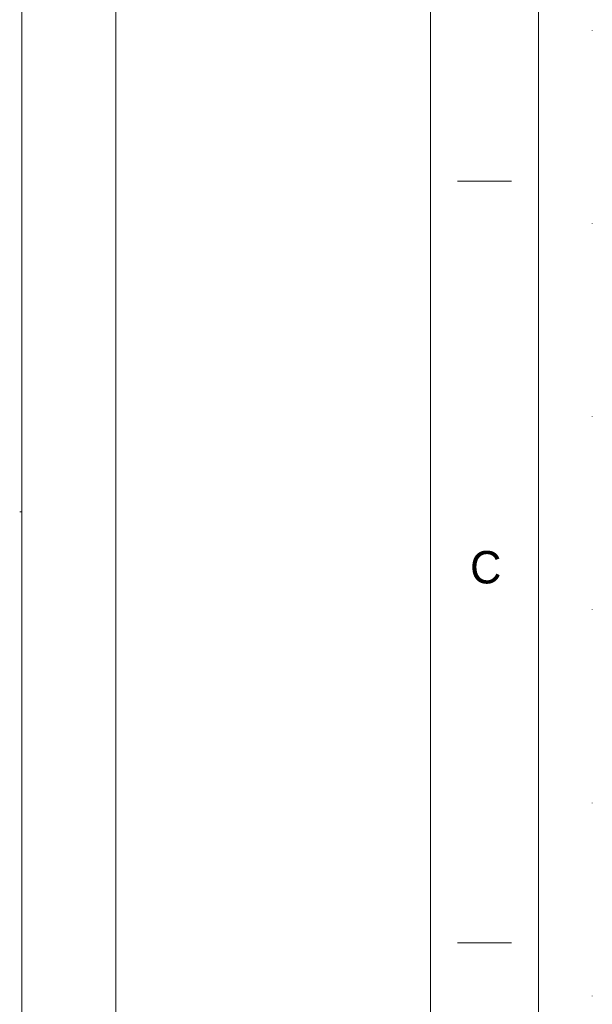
# Model space of a CAD drawing. Header units: millimetres. Extents: x -1413 to 6997, y -739331 to -733391.
# Tile 40 of 47: x 6466 to 6997, y -735713 to -734801. Entities that reach past the tile are written whole.
import ezdxf
from ezdxf.enums import TextEntityAlignment as Align

# ---------------------------------------------------------------- set-up
doc = ezdxf.new("R2010")
doc.units = ezdxf.units.MM
doc.header["$MEASUREMENT"] = 0
doc.linetypes.add('DGN Style 1', pattern=[178.733029, 0.297393, -178.435636])
doc.layers.add('Side Cradle Stbd', color=7, linetype='Continuous', lineweight=0)
doc.layers.add('Side Slip Cradle Stbd', color=7, linetype='Continuous', lineweight=0)
doc.styles.add('Style-ENGINEERING', font='ENGINEERING.shx')
doc.styles.add('Style-ENGINEERING_0', font='ENGINEERING.shx')
doc.dimstyles.new('MetricMM', dxfattribs={"dimtxt": 3, "dimasz": 3, "dimexe": 1.5, "dimexo": 1.5, "dimgap": 1.5, "dimtad": 1, "dimdec": 0, "dimzin": 7, "dimtxsty": 'Style-ENGINEERING_0', "dimcen": 0.09, "dimclrd": 1, "dimclre": 1, "dimclrt": 7, "dimadec": 0, "dimazin": 3, "dimtfac": 1, "dimtdec": 0, "dimtofl": 0, "dimtmove": 0, "dimatfit": 3, "dimfxl": 1, "dimtzin": 7, "dimlwd": -1, "dimlwe": 0, "dimarcsym": 0})

# ---------------------------------------------------------------- blocks, each defined once
blk = doc.blocks.new('*D99')
at = {"color": 1, "linetype": 'Continuous', "lineweight": 0, "transparency": 16777216}
for p, q in [((3688.85, 2617.87), (3770.93, 2617.87)), ((3688.85, -1590.27), (3770.93, -1590.27))]:
    blk.add_line(p, q, dxfattribs=at)
at = {"color": 1, "linetype": 'Continuous', "transparency": 16777216}
blk.add_line((3763.43, -1590.27), (3763.43, 2617.87), dxfattribs=at)
at = {"color": 1, "linetype": 'Continuous', "lineweight": 0, "transparency": 16777216, "extrusion": (0, 0, -1)}
blk.add_solid([(-3757.18, 2592.87), (-3763.43, 2617.87), (-3769.68, 2592.87)], dxfattribs=at)
at = {"color": 1, "linetype": 'Continuous', "lineweight": 0, "transparency": 16777216}
blk.add_solid([(3769.68, -1565.27), (3763.43, -1590.27), (3757.18, -1565.27)], dxfattribs=at)
at = {"layer": 'Defpoints', "color": 7, "linetype": 'Continuous', "lineweight": 0, "transparency": 16777216}
for p in [(3676.35, 2617.87), (3763.43, 2617.87), (3763.43, 513.8), (3676.35, -1590.27)]:
    blk.add_point(p, dxfattribs=at)
at = {"color": 7, "linetype": 'Continuous', "lineweight": 0, "transparency": 16777216, "style": 'Style-ENGINEERING'}
blk.add_text('21 041', height=25, rotation=90, dxfattribs=at).set_placement((3738.43, 456.82), align=Align.MIDDLE_LEFT)
blk = doc.blocks.new('*U59')
for p, q in [((4129.97, 1409.95), (4079.97, 1409.95)), ((4129.97, 704.95), (4079.97, 704.95))]:
    blk.add_line(p, q)
at = {"color": 7, "linetype": 'DGN Style 1', "lineweight": 0, "flags": 128}
blk.add_lwpolyline([(-4205.03, 2969.95), (4204.97, 2969.95), (4204.97, -2970.05), (-4205.03, -2970.05), (-4205.03, 2969.95)], close=True, dxfattribs=at)
at = {"color": 7, "linetype": 'Continuous', "lineweight": 0, "flags": 128}
blk.add_lwpolyline([(-4155.03, 2919.95), (4154.97, 2919.95), (4154.97, -2920.05), (-4155.03, -2920.05), (-4155.03, 2919.95)], close=True, dxfattribs=at)
at = {"color": 7, "linetype": 'Continuous', "lineweight": 13, "flags": 128}
blk.add_lwpolyline([(-4055.03, 2819.95), (4054.97, 2819.95), (4054.97, -2820.05), (-4055.03, -2820.05), (-4055.03, 2819.95)], close=True, dxfattribs=at)
at = {"layer": 'Side Cradle Stbd', "color": 7, "linetype": 'Continuous', "lineweight": 0}
for p, q in [((3676.35, 1103.78), (3676.35, 1593.73)), ((3676.35, 613.82), (3676.35, 1103.78))]:
    blk.add_line(p, q, dxfattribs=at)
at = {"layer": 'Side Cradle Stbd', "color": 7, "linetype": 'Continuous', "lineweight": 0, "flags": 128}
blk.add_lwpolyline([(3676.35, 1103.78), (3676.35, 1103.78), (3674.35, 1103.78)], dxfattribs=at)
at = {"insert": (4106.22, 1052.45), "char_height": 30, "attachment_point": 5, "line_spacing_factor": 1.2, "style": 'Style-ENGINEERING'}
blk.add_mtext('C', dxfattribs=at)
at = {"color": 1, "linetype": 'Continuous'}
dim = blk.add_linear_dim(base=(3763.43, 2617.87), p1=(3676.35, -1590.27), p2=(3676.35, 2617.87), angle=90, text='\\FSTANDARD;<>', dimstyle='MetricMM', override={"dimtxt": 25, "dimasz": 25, "dimexe": 7.5, "dimexo": 12.5, "dimgap": 12.5, "dimlfac": 5, "dimatfit": 0}, dxfattribs=at)
dim.commit()
dim.dimension.update_dxf_attribs({"geometry": '*D99', "text_midpoint": (3763.43, 513.8)})

msp = doc.modelspace()

# ---------------------------------------------------------------- block references
at = {"layer": 'Side Slip Cradle Stbd', "color": 7, "linetype": 'Continuous', "lineweight": 0}
msp.add_blockref('*U59', (2791.75, -736360.85), dxfattribs=at)

doc.saveas('drawing.dxf')
